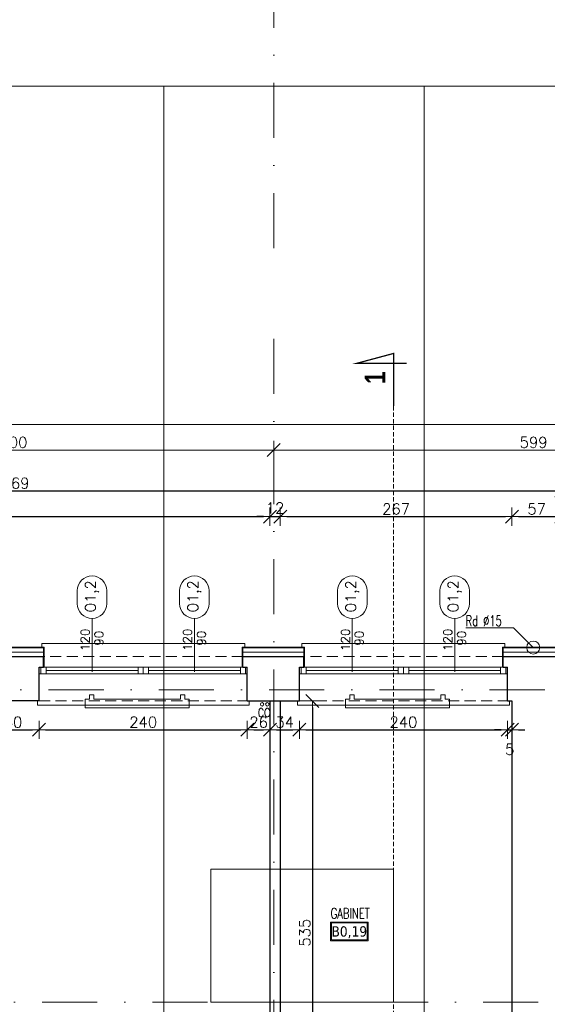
# Model space of a CAD drawing. Header units: millimetres. Extents: x 23192 to 177760, y -399809 to -79279.
# Tile 169 of 256: x 52299 to 52907, y -194342 to -193206. Entities that reach past the tile are written whole.
import ezdxf
from ezdxf.enums import TextEntityAlignment as Align

# ---------------------------------------------------------------- set-up
doc = ezdxf.new("R2010")
doc.units = ezdxf.units.MM
for name, pattern in [('CARKOVANA', [7.5, 5, -2.5]), ('DASHDOT', [25.4, 12.7, -6.35, 0, -6.35]), ('HIDDEN', [9.525, 6.35, -3.175])]:
    doc.linetypes.add(name, pattern=pattern)
doc.layers.get('0').update_dxf_attribs({"lineweight": 0})
for name, color, linetype, lineweight in [('!! 0_ Istn-okna', 6, 'Continuous', 13), ('!! 0_ Istn-sciany', 3, 'Continuous', 30), ('!! 0_ Istn-widok', 1, 'Continuous', 15), ('!! 0_ Opis', 8, 'Continuous', 13), ('!! 0_Istn-armatura', 6, 'Continuous', 9), ('!! 0_Istn-cienka', 4, 'Continuous', 9), ('!! 0_Opis_okna', 8, 'Continuous', 15), ('!! 0_Opis_pom', 9, 'Continuous', 13), ('!! 0_Osie', 1, 'DASHDOT', 13), ('!! 1_ tynk zewn  - nowy', 21, 'Continuous', 20), ('!! 2_ remont Ocieplenie', 4, 'ZIGZAG', 5), ('!! wymiary osi', 250, 'Continuous', 9), ('0-osie-liniA', 14, 'DASHDOT', 5)]:
    doc.layers.add(name, color=color, linetype=linetype, lineweight=lineweight)
doc.layers.add('!! 0_Istn-grzejniki', color=7, linetype='Continuous', lineweight=0, plot=False)
doc.layers.add('!! 0_ramki', color=66, linetype='Continuous', lineweight=9, plot=False)
doc.layers.add('!! 1_Wyburzenia', color=252, linetype='CARKOVANA', lineweight=13, true_color=0x696969)
doc.styles.add('ARCHETYP', font='romans.shx', dxfattribs={"height": 15})
doc.styles.add('ARIAL', font='tahoma.ttf')
doc.styles.add('STYLE7', font='ARIALNB.TTF')
doc.styles.add('TXT', font='simplex.shx')
doc.linetypes.add('ZIGZAG', pattern='A,0.00254,-5.08,[131,ltypeshp.shx,S=5.08,R=0,X=-5.08,Y=0],-10.16,[131,ltypeshp.shx,S=5.08,R=180,X=5.08,Y=0],-5.08', length=20.32254)
doc.dimstyles.new('DIM50', dxfattribs={"dimscale": 5, "dimtxt": 2.5, "dimasz": 1.5, "dimexe": 0, "dimexo": 0, "dimgap": 0.5, "dimtad": 1, "dimdec": 4, "dimrnd": 0.5, "dimdsep": 46, "dimtxsty": 'TXT', "dimblk1": 'TICK1', "dimblk2": 'TICK1', "dimsah": 1, "dimcen": 0, "dimse1": 1, "dimse2": 1, "dimclrd": 1, "dimclre": 7, "dimclrt": 9, "dimadec": 0, "dimazin": 0, "dimtfac": 1, "dimtdec": 4, "dimtmove": 2, "dimatfit": 3, "dimldrblk": 'TICK1', "dimfxl": 1, "dimtolj": 1, "dimarcsym": 0})

# ---------------------------------------------------------------- blocks, each defined once
blk = doc.blocks.new('TICK1')
at = {"color": 2}
blk.add_line((-1, -1), (1, 1), dxfattribs=at)
at = {"color": 0}
for p, q in [((0, 0), (-1, 0)), ((0, -1.4), (0, 1.4))]:
    blk.add_line(p, q, dxfattribs=at)
blk = doc.blocks.new('*D3755')
at = {"layer": '!! wymiary osi', "color": 1, "lineweight": -2, "transparency": 16777216}
blk.add_line((48925.2, -193735.9), (54984.2, -193735.9), dxfattribs=at)
at = {"layer": 'DEFPOINTS', "color": 0, "transparency": 16777216}
for p in [(48917.7, -193635.5), (54991.7, -193635.5), (54991.7, -193735.9)]:
    blk.add_point(p, dxfattribs=at)
at = {"layer": '!! wymiary osi', "color": 1, "lineweight": -2, "transparency": 16777216, "xscale": 7.5, "yscale": 7.5, "zscale": 7.5, "rotation": 180}
blk.add_blockref('TICK1', (48917.7, -193735.9), dxfattribs=at)
at = {"layer": '!! wymiary osi', "color": 1, "lineweight": -2, "transparency": 16777216, "xscale": 7.5, "yscale": 7.5, "zscale": 7.5}
blk.add_blockref('TICK1', (54991.7, -193735.9), dxfattribs=at)
at = {"layer": '!! wymiary osi', "color": 9, "transparency": 16777216, "insert": (51954.7, -193727.1), "char_height": 12.5, "attachment_point": 5, "style": 'TXT'}
blk.add_mtext('\\A1;6074', dxfattribs=at)
blk = doc.blocks.new('*D3759')
at = {"layer": '!! wymiary osi', "color": 1, "lineweight": -2, "transparency": 16777216}
blk.add_line((51999.7, -193765.3), (52584.7, -193765.3), dxfattribs=at)
at = {"layer": 'DEFPOINTS', "color": 0, "transparency": 16777216}
for p in [(51992.2, -193765.3), (52592.2, -193765.3), (52592.2, -193765.3)]:
    blk.add_point(p, dxfattribs=at)
at = {"layer": '!! wymiary osi', "color": 1, "lineweight": -2, "transparency": 16777216, "xscale": 7.5, "yscale": 7.5, "zscale": 7.5, "rotation": 180}
blk.add_blockref('TICK1', (51992.2, -193765.3), dxfattribs=at)
at = {"layer": '!! wymiary osi', "color": 1, "lineweight": -2, "transparency": 16777216, "xscale": 7.5, "yscale": 7.5, "zscale": 7.5}
blk.add_blockref('TICK1', (52592.2, -193765.3), dxfattribs=at)
at = {"layer": '!! wymiary osi', "color": 9, "transparency": 16777216, "insert": (52292.2, -193756.5), "char_height": 12.5, "attachment_point": 5, "style": 'TXT'}
blk.add_mtext('\\A1;600', dxfattribs=at)
blk = doc.blocks.new('*D3760')
at = {"layer": '!! wymiary osi', "color": 1, "lineweight": -2, "transparency": 16777216}
blk.add_line((52599.7, -193765.3), (53183.7, -193765.3), dxfattribs=at)
at = {"layer": 'DEFPOINTS', "color": 0, "transparency": 16777216}
for p in [(52592.2, -193765.3), (53191.2, -193765.3), (53191.2, -193765.3)]:
    blk.add_point(p, dxfattribs=at)
at = {"layer": '!! wymiary osi', "color": 1, "lineweight": -2, "transparency": 16777216, "xscale": 7.5, "yscale": 7.5, "zscale": 7.5, "rotation": 180}
blk.add_blockref('TICK1', (52592.2, -193765.3), dxfattribs=at)
at = {"layer": '!! wymiary osi', "color": 1, "lineweight": -2, "transparency": 16777216, "xscale": 7.5, "yscale": 7.5, "zscale": 7.5}
blk.add_blockref('TICK1', (53191.2, -193765.3), dxfattribs=at)
at = {"layer": '!! wymiary osi', "color": 9, "transparency": 16777216, "insert": (52891.7, -193756.5), "char_height": 12.5, "attachment_point": 5, "style": 'TXT'}
blk.add_mtext('\\A1;599', dxfattribs=at)
blk = doc.blocks.new('BLOK OSIE A-B PN')
at = {"layer": '0-osie-liniA', "ltscale": 5}
blk.add_lwpolyline([(52592.2, -182063), (52592.2, -184306.7)], dxfattribs=at)
blk = doc.blocks.new('*D2241')
at = {"layer": '!! wymiary osi', "color": 1, "lineweight": -2, "transparency": 16777216}
blk.add_line((51662.2, -193749.3), (52916.2, -193749.3), dxfattribs=at)
at = {"layer": 'DEFPOINTS', "color": 0, "transparency": 16777216}
for p in [(52923.7, -193749.3), (51654.7, -193904.6), (52923.7, -193904.6)]:
    blk.add_point(p, dxfattribs=at)
at = {"layer": '!! wymiary osi', "color": 1, "lineweight": -2, "transparency": 16777216, "xscale": 7.5, "yscale": 7.5, "zscale": 7.5, "rotation": 180}
blk.add_blockref('TICK1', (51654.7, -193749.3), dxfattribs=at)
at = {"layer": '!! wymiary osi', "color": 1, "lineweight": -2, "transparency": 16777216, "xscale": 7.5, "yscale": 7.5, "zscale": 7.5}
blk.add_blockref('TICK1', (52923.7, -193749.3), dxfattribs=at)
at = {"layer": '!! wymiary osi', "color": 9, "transparency": 16777216, "insert": (52289.2, -193740.6), "char_height": 12.5, "attachment_point": 5, "style": 'TXT'}
blk.add_mtext('\\A1;1269', dxfattribs=at)
blk = doc.blocks.new('*D2260')
at = {"layer": '!! wymiary osi', "color": 1, "lineweight": -2, "transparency": 16777216}
blk.add_line((51711.2, -193779.1), (52580.2, -193779.1), dxfattribs=at)
at = {"layer": 'DEFPOINTS', "color": 0, "transparency": 16777216}
for p in [(52587.7, -193779.1), (52587.7, -194314.1), (51703.7, -194326.6)]:
    blk.add_point(p, dxfattribs=at)
at = {"layer": '!! wymiary osi', "color": 1, "lineweight": -2, "transparency": 16777216, "xscale": 7.5, "yscale": 7.5, "zscale": 7.5, "rotation": 180}
blk.add_blockref('TICK1', (51703.7, -193779.1), dxfattribs=at)
at = {"layer": '!! wymiary osi', "color": 1, "lineweight": -2, "transparency": 16777216, "xscale": 7.5, "yscale": 7.5, "zscale": 7.5}
blk.add_blockref('TICK1', (52587.7, -193779.1), dxfattribs=at)
at = {"layer": '!! wymiary osi', "color": 9, "transparency": 16777216, "insert": (52145.7, -193770.4), "char_height": 12.5, "attachment_point": 5, "style": 'TXT'}
blk.add_mtext('\\A1;884', dxfattribs=at)
blk = doc.blocks.new('*D2261')
at = {"layer": '!! wymiary osi', "color": 1, "lineweight": -2, "transparency": 16777216}
for p, q in [((52580.2, -193779.1), (52572.7, -193779.1)), ((52587.7, -193779.1), (52599.7, -193779.1)), ((52607.2, -193779.1), (52614.7, -193779.1))]:
    blk.add_line(p, q, dxfattribs=at)
at = {"layer": 'DEFPOINTS', "color": 0, "transparency": 16777216}
for p in [(52599.7, -193779.1), (52587.7, -194314.1), (52599.7, -194314.1)]:
    blk.add_point(p, dxfattribs=at)
at = {"layer": '!! wymiary osi', "color": 1, "lineweight": -2, "transparency": 16777216, "xscale": 7.5, "yscale": 7.5, "zscale": 7.5}
blk.add_blockref('TICK1', (52587.7, -193779.1), dxfattribs=at)
at = {"layer": '!! wymiary osi', "color": 1, "lineweight": -2, "transparency": 16777216, "xscale": 7.5, "yscale": 7.5, "zscale": 7.5, "rotation": 180}
blk.add_blockref('TICK1', (52599.7, -193779.1), dxfattribs=at)
at = {"layer": '!! wymiary osi', "color": 9, "transparency": 16777216, "insert": (52593.7, -193769.1), "char_height": 12.5, "attachment_point": 5, "style": 'TXT'}
blk.add_mtext('\\A1;12', dxfattribs=at)
blk = doc.blocks.new('*D2262')
at = {"layer": '!! wymiary osi', "color": 1, "lineweight": -2, "transparency": 16777216}
blk.add_line((52607.2, -193779.1), (52859.2, -193779.1), dxfattribs=at)
at = {"layer": 'DEFPOINTS', "color": 0, "transparency": 16777216}
for p in [(52866.7, -193779.1), (52866.7, -193966.6), (52599.7, -194314.1)]:
    blk.add_point(p, dxfattribs=at)
at = {"layer": '!! wymiary osi', "color": 1, "lineweight": -2, "transparency": 16777216, "xscale": 7.5, "yscale": 7.5, "zscale": 7.5, "rotation": 180}
blk.add_blockref('TICK1', (52599.7, -193779.1), dxfattribs=at)
at = {"layer": '!! wymiary osi', "color": 1, "lineweight": -2, "transparency": 16777216, "xscale": 7.5, "yscale": 7.5, "zscale": 7.5}
blk.add_blockref('TICK1', (52866.7, -193779.1), dxfattribs=at)
at = {"layer": '!! wymiary osi', "color": 9, "transparency": 16777216, "insert": (52733.2, -193770.4), "char_height": 12.5, "attachment_point": 5, "style": 'TXT'}
blk.add_mtext('\\A1;267', dxfattribs=at)
blk = doc.blocks.new('*D2414')
at = {"layer": '!! wymiary osi', "color": 1, "lineweight": -2, "transparency": 16777216}
blk.add_line((52269.2, -194025), (52314.2, -194025), dxfattribs=at)
at = {"layer": 'DEFPOINTS', "color": 0, "transparency": 16777216}
for p in [(52261.7, -193991.6), (52321.7, -193991.6), (52321.7, -194025)]:
    blk.add_point(p, dxfattribs=at)
at = {"layer": '!! wymiary osi', "color": 1, "lineweight": -2, "transparency": 16777216, "xscale": 7.5, "yscale": 7.5, "zscale": 7.5, "rotation": 180}
blk.add_blockref('TICK1', (52261.7, -194025), dxfattribs=at)
at = {"layer": '!! wymiary osi', "color": 1, "lineweight": -2, "transparency": 16777216, "xscale": 7.5, "yscale": 7.5, "zscale": 7.5}
blk.add_blockref('TICK1', (52321.7, -194025), dxfattribs=at)
at = {"layer": '!! wymiary osi', "color": 9, "transparency": 16777216, "insert": (52291.7, -194016.2), "char_height": 12.5, "attachment_point": 5, "style": 'TXT'}
blk.add_mtext('\\A1;60', dxfattribs=at)
blk = doc.blocks.new('*D2415')
at = {"layer": '!! wymiary osi', "color": 1, "lineweight": -2, "transparency": 16777216}
blk.add_line((52329.2, -194025), (52554.2, -194025), dxfattribs=at)
at = {"layer": 'DEFPOINTS', "color": 0, "transparency": 16777216}
for p in [(52321.7, -193991.6), (52561.7, -193991.6), (52561.7, -194025)]:
    blk.add_point(p, dxfattribs=at)
at = {"layer": '!! wymiary osi', "color": 1, "lineweight": -2, "transparency": 16777216, "xscale": 7.5, "yscale": 7.5, "zscale": 7.5, "rotation": 180}
blk.add_blockref('TICK1', (52321.7, -194025), dxfattribs=at)
at = {"layer": '!! wymiary osi', "color": 1, "lineweight": -2, "transparency": 16777216, "xscale": 7.5, "yscale": 7.5, "zscale": 7.5}
blk.add_blockref('TICK1', (52561.7, -194025), dxfattribs=at)
at = {"layer": '!! wymiary osi', "color": 9, "transparency": 16777216, "insert": (52441.7, -194016.2), "char_height": 12.5, "attachment_point": 5, "style": 'TXT'}
blk.add_mtext('\\A1;240', dxfattribs=at)
blk = doc.blocks.new('*D2416')
at = {"layer": '!! wymiary osi', "color": 1, "lineweight": -2, "transparency": 16777216}
blk.add_line((52569.2, -194025), (52580.2, -194025), dxfattribs=at)
at = {"layer": 'DEFPOINTS', "color": 0, "transparency": 16777216}
for p in [(52561.7, -193991.6), (52587.7, -193991.6), (52587.7, -194025)]:
    blk.add_point(p, dxfattribs=at)
at = {"layer": '!! wymiary osi', "color": 1, "lineweight": -2, "transparency": 16777216, "xscale": 7.5, "yscale": 7.5, "zscale": 7.5, "rotation": 180}
blk.add_blockref('TICK1', (52561.7, -194025), dxfattribs=at)
at = {"layer": '!! wymiary osi', "color": 1, "lineweight": -2, "transparency": 16777216, "xscale": 7.5, "yscale": 7.5, "zscale": 7.5}
blk.add_blockref('TICK1', (52587.7, -194025), dxfattribs=at)
at = {"layer": '!! wymiary osi', "color": 9, "transparency": 16777216, "insert": (52574.7, -194016.2), "char_height": 12.5, "attachment_point": 5, "style": 'TXT'}
blk.add_mtext('\\A1;26', dxfattribs=at)
blk = doc.blocks.new('*D2417')
at = {"layer": '!! wymiary osi', "color": 1, "lineweight": -2, "transparency": 16777216}
blk.add_line((52595.2, -194025), (52614.2, -194025), dxfattribs=at)
at = {"layer": 'DEFPOINTS', "color": 0, "transparency": 16777216}
for p in [(52587.7, -193991.6), (52621.7, -193991.6), (52621.7, -194025)]:
    blk.add_point(p, dxfattribs=at)
at = {"layer": '!! wymiary osi', "color": 1, "lineweight": -2, "transparency": 16777216, "xscale": 7.5, "yscale": 7.5, "zscale": 7.5, "rotation": 180}
blk.add_blockref('TICK1', (52587.7, -194025), dxfattribs=at)
at = {"layer": '!! wymiary osi', "color": 1, "lineweight": -2, "transparency": 16777216, "xscale": 7.5, "yscale": 7.5, "zscale": 7.5}
blk.add_blockref('TICK1', (52621.7, -194025), dxfattribs=at)
at = {"layer": '!! wymiary osi', "color": 9, "transparency": 16777216, "insert": (52604.7, -194016.2), "char_height": 12.5, "attachment_point": 5, "style": 'TXT'}
blk.add_mtext('\\A1;34', dxfattribs=at)
blk = doc.blocks.new('*D2418')
at = {"layer": '!! wymiary osi', "color": 1, "lineweight": -2, "transparency": 16777216}
blk.add_line((52629.2, -194025), (52854.2, -194025), dxfattribs=at)
at = {"layer": 'DEFPOINTS', "color": 0, "transparency": 16777216}
for p in [(52621.7, -193991.6), (52861.7, -193991.6), (52861.7, -194025)]:
    blk.add_point(p, dxfattribs=at)
at = {"layer": '!! wymiary osi', "color": 1, "lineweight": -2, "transparency": 16777216, "xscale": 7.5, "yscale": 7.5, "zscale": 7.5, "rotation": 180}
blk.add_blockref('TICK1', (52621.7, -194025), dxfattribs=at)
at = {"layer": '!! wymiary osi', "color": 1, "lineweight": -2, "transparency": 16777216, "xscale": 7.5, "yscale": 7.5, "zscale": 7.5}
blk.add_blockref('TICK1', (52861.7, -194025), dxfattribs=at)
at = {"layer": '!! wymiary osi', "color": 9, "transparency": 16777216, "insert": (52741.7, -194016.2), "char_height": 12.5, "attachment_point": 5, "style": 'TXT'}
blk.add_mtext('\\A1;240', dxfattribs=at)
blk = doc.blocks.new('*D2419')
at = {"layer": '!! wymiary osi', "color": 1, "lineweight": -2, "transparency": 16777216}
for p, q in [((52854.2, -194025), (52846.7, -194025)), ((52861.7, -194025), (52866.7, -194025)), ((52874.2, -194025), (52881.7, -194025))]:
    blk.add_line(p, q, dxfattribs=at)
at = {"layer": 'DEFPOINTS', "color": 0, "transparency": 16777216}
for p in [(52861.7, -193991.6), (52866.7, -193991.6), (52866.7, -194025)]:
    blk.add_point(p, dxfattribs=at)
at = {"layer": '!! wymiary osi', "color": 1, "lineweight": -2, "transparency": 16777216, "xscale": 7.5, "yscale": 7.5, "zscale": 7.5}
blk.add_blockref('TICK1', (52861.7, -194025), dxfattribs=at)
at = {"layer": '!! wymiary osi', "color": 1, "lineweight": -2, "transparency": 16777216, "xscale": 7.5, "yscale": 7.5, "zscale": 7.5, "rotation": 180}
blk.add_blockref('TICK1', (52866.7, -194025), dxfattribs=at)
at = {"layer": '!! wymiary osi', "color": 9, "transparency": 16777216, "insert": (52864.2, -194047.5), "char_height": 12.5, "attachment_point": 5, "style": 'TXT'}
blk.add_mtext('\\A1;5', dxfattribs=at)
blk = doc.blocks.new('*D2439')
at = {"layer": '!! wymiary osi', "color": 1, "lineweight": -2, "transparency": 16777216}
blk.add_line((52636.8, -193999.1), (52636.8, -194519.1), dxfattribs=at)
at = {"layer": 'DEFPOINTS', "color": 0, "transparency": 16777216}
for p in [(52599.7, -193991.6), (52599.7, -194526.6), (52636.8, -194526.6)]:
    blk.add_point(p, dxfattribs=at)
at = {"layer": '!! wymiary osi', "color": 1, "lineweight": -2, "transparency": 16777216, "xscale": 7.5, "yscale": 7.5, "zscale": 7.5}
for p, rotation in [((52636.8, -193991.6), 90), ((52636.8, -194526.6), 270)]:
    blk.add_blockref('TICK1', p, dxfattribs=dict(at, rotation=rotation))
at = {"layer": '!! wymiary osi', "color": 9, "transparency": 16777216, "insert": (52628, -194259.1), "char_height": 12.5, "attachment_point": 5, "rotation": 90, "style": 'TXT'}
blk.add_mtext('\\A1;535', dxfattribs=at)
blk = doc.blocks.new('*D2624')
at = {"layer": '!! wymiary osi', "color": 1, "lineweight": -2, "transparency": 16777216}
blk.add_line((52874.2, -193779.1), (52916.2, -193779.1), dxfattribs=at)
at = {"layer": 'DEFPOINTS', "color": 0, "transparency": 16777216}
for p in [(52923.7, -193779.1), (52923.7, -193915.6), (52866.7, -193966.6)]:
    blk.add_point(p, dxfattribs=at)
at = {"layer": '!! wymiary osi', "color": 1, "lineweight": -2, "transparency": 16777216, "xscale": 7.5, "yscale": 7.5, "zscale": 7.5, "rotation": 180}
blk.add_blockref('TICK1', (52866.7, -193779.1), dxfattribs=at)
at = {"layer": '!! wymiary osi', "color": 1, "lineweight": -2, "transparency": 16777216, "xscale": 7.5, "yscale": 7.5, "zscale": 7.5}
blk.add_blockref('TICK1', (52923.7, -193779.1), dxfattribs=at)
at = {"layer": '!! wymiary osi', "color": 9, "transparency": 16777216, "insert": (52895.2, -193770.4), "char_height": 12.5, "attachment_point": 5, "style": 'TXT'}
blk.add_mtext('\\A1;57', dxfattribs=at)
blk = doc.blocks.new('oznaczenie przekroi')
at = {"layer": '!! 0_ Opis', "color": 2, "const_width": 1.44}
blk.add_lwpolyline([(88789.9, -193651.7), (88789.9, -193590.9), (88747.9, -193602.2), (88805.1, -193602.2)], dxfattribs=at)
blk.add_lwpolyline([(88789.9, -193651.7), (88789.9, -193590.9), (88747.9, -193602.2), (88805.1, -193602.2)], dxfattribs=at)
at = {"layer": '!! 1_Wyburzenia'}
blk.add_lwpolyline([(88789.9, -193651.7), (88789.9, -199799.7)], dxfattribs=at)
at = {"layer": '!! 0_ Opis', "color": 9, "style": 'STYLE7', "text_generation_flag": 6, "width": 0.95}
blk.add_text('1', height=24, rotation=270, dxfattribs=at).set_placement((88780.5, -193626.1))
blk = doc.blocks.new('1_ok-opis')
blk.add_line((0, 111.6), (0, 50))
for points in [[(-17, 128.6), (-17, 143.6)], [(17, 128.6), (17, 143.6)]]:
    blk.add_lwpolyline(points)
for centre, start, end in [((0, 143.6), 0, 180), ((0, 128.6), 180, 0)]:
    blk.add_arc(centre, 17, start, end)
at = {"style": 'ARCHETYP'}
for tag, height, rotation, p in [('NR', 12, 90, (0, 136.9)), ('NR', 12, 270, (0, 136.9)), ('SZEROKOŚĆ', 10, 90, (-8, 78.3)), ('WYSOKOŚĆ', 10, 270, (-8, 78.3)), ('WYSOKOŚĆ', 10, 90, (8, 78.3)), ('SZEROKOŚĆ', 10, 270, (8, 78.3))]:
    blk.add_attdef(tag, text='', height=height, rotation=rotation, dxfattribs=at).set_placement(p, align=Align.MIDDLE)
blk = doc.blocks.new('BLOK OSI')
at = {"layer": '0-osie-liniA', "ltscale": 5}
for points in [[(52592.21142, -193637.0088), (52592.21142, -199860.81919)], [(51570.03302, -194041.7797), (53810.60983, -194041.7797)], [(48639.33021, -194402.0883), (55424.2848, -194402.0883)]]:
    blk.add_lwpolyline(points, dxfattribs=at)
at = {"layer": '!! wymiary osi'}
dim = blk.add_aligned_dim(p1=(48917.71142, -193635.47368), p2=(54991.71142, -193635.47368), distance=-100.4179, dimstyle='DIM50', dxfattribs=at)
dim.commit()
dim.dimension.update_dxf_attribs({"geometry": '*D3755', "text_midpoint": (51954.71142, -193727.14158)})
for base, p1, p2, picture, middle in [((52592.21142, -193765.29711), (51992.21142, -193765.29711), (52592.21142, -193765.29711), '*D3759', (52292.21142, -193756.54711)), ((53191.21142, -193765.29711), (52592.21142, -193765.29711), (53191.21142, -193765.29711), '*D3760', (52891.71142, -193756.54711))]:
    dim = blk.add_linear_dim(base=base, p1=p1, p2=p2, dimstyle='DIM50', dxfattribs=at)
    dim.commit()
    dim.dimension.update_dxf_attribs({"geometry": picture, "text_midpoint": middle})

msp = doc.modelspace()

# ---------------------------------------------------------------- linework, layer by layer
at = {"layer": '!! 0_ Istn-okna'}
for points in [[(52321.71142, -193952.5883), (52561.71142, -193952.5883)], [(52329.71142, -193956.5883), (52435.71142, -193956.5883)], [(52447.71142, -193956.5883), (52553.71142, -193956.5883)], [(52621.71142, -193952.5883), (52861.71142, -193952.5883)], [(52629.71142, -193956.5883), (52735.71142, -193956.5883)], [(52747.71142, -193956.5883), (52853.71142, -193956.5883)], [(52321.71142, -193960.5883), (52561.71142, -193960.5883)], [(52621.71142, -193960.5883), (52861.71142, -193960.5883)]]:
    msp.add_lwpolyline(points, dxfattribs=at)
for points in [[(52323.71142, -193952.5883), (52329.71142, -193952.5883), (52329.71142, -193960.5883), (52323.71142, -193960.5883)], [(52435.71142, -193952.5883), (52441.71142, -193952.5883), (52441.71142, -193960.5883), (52435.71142, -193960.5883)], [(52441.71142, -193952.5883), (52447.71142, -193952.5883), (52447.71142, -193960.5883), (52441.71142, -193960.5883)], [(52553.71142, -193952.5883), (52559.71142, -193952.5883), (52559.71142, -193960.5883), (52553.71142, -193960.5883)], [(52623.71142, -193952.5883), (52629.71142, -193952.5883), (52629.71142, -193960.5883), (52623.71142, -193960.5883)], [(52735.71142, -193952.5883), (52741.71142, -193952.5883), (52741.71142, -193960.5883), (52735.71142, -193960.5883)], [(52741.71142, -193952.5883), (52747.71142, -193952.5883), (52747.71142, -193960.5883), (52741.71142, -193960.5883)], [(52853.71142, -193952.5883), (52859.71142, -193952.5883), (52859.71142, -193960.5883), (52853.71142, -193960.5883)]]:
    msp.add_lwpolyline(points, close=True, dxfattribs=at)
at = {"layer": '!! 0_ Istn-sciany'}
for points in [[(52256.71142, -193940.5883), (52326.71142, -193940.5883)], [(52326.71142, -193952.5883), (52326.71142, -193940.5883)], [(52326.71142, -193952.5883), (52326.71142, -193940.5883)], [(52556.71142, -193940.5883), (52626.71142, -193940.5883)], [(52556.71142, -193952.5883), (52556.71142, -193940.5883)], [(52556.71142, -193952.5883), (52556.71142, -193940.5883)], [(52626.71142, -193952.5883), (52626.71142, -193940.5883)], [(52626.71142, -193952.5883), (52626.71142, -193940.5883)], [(52856.71142, -193940.5883), (52923.71142, -193940.5883)], [(52856.71142, -193952.5883), (52856.71142, -193940.5883)], [(52856.71142, -193952.5883), (52856.71142, -193940.5883)], [(52321.71142, -193952.5883), (52326.71142, -193952.5883)], [(52321.71142, -193991.5883), (52321.71142, -193952.5883)], [(52556.71142, -193952.5883), (52561.71142, -193952.5883)], [(52561.71142, -193991.5883), (52561.71142, -193952.5883)], [(52621.71142, -193952.5883), (52626.71142, -193952.5883)], [(52621.71142, -193991.5883), (52621.71142, -193952.5883)], [(52856.71142, -193952.5883), (52861.71142, -193952.5883)], [(52861.71142, -193991.5883), (52861.71142, -193952.5883)], [(52321.71142, -193991.5883), (52261.71142, -193991.5883)], [(52561.71142, -193991.5883), (52621.71142, -193991.5883)], [(52587.71142, -193991.5883), (52587.71142, -194526.5883)], [(52599.71142, -193991.5883), (52599.71142, -194526.5883)], [(52861.71142, -193991.5883), (52866.71142, -193991.5883)], [(52866.71142, -193991.5883), (52866.71142, -194351.5883)]]:
    msp.add_lwpolyline(points, dxfattribs=at)
at = {"layer": '!! 0_ Istn-widok'}
for points in [[(52558.71142, -193925.5883), (52324.71142, -193925.5883)], [(52324.71142, -193930.5883), (52324.71142, -193925.5883)], [(52558.71142, -193930.5883), (52558.71142, -193925.5883)], [(52858.71142, -193925.5883), (52624.71142, -193925.5883)], [(52624.71142, -193930.5883), (52624.71142, -193925.5883)], [(52858.71142, -193930.5883), (52858.71142, -193925.5883)], [(52319.71142, -193991.5883), (52319.71142, -193996.5883)], [(52563.71142, -193991.5883), (52563.71142, -193996.5883)], [(52587.71142, -193991.5883), (52599.71142, -193991.5883)], [(52619.71142, -193991.5883), (52619.71142, -193996.5883)], [(52863.71142, -193991.5883), (52863.71142, -193996.5883)], [(52319.71142, -193996.5883), (52563.71142, -193996.5883)], [(52619.71142, -193996.5883), (52863.71142, -193996.5883)]]:
    msp.add_lwpolyline(points, dxfattribs=at)
msp.add_circle((52891.21802, -193930.0883), 7.5, dxfattribs=at)
at = {"layer": '!! 0_ Opis'}
for points in [[(52868.58082, -193907.4511), (52813.69548, -193907.4511)], [(52868.58082, -193907.4511), (52891.21802, -193930.0883)]]:
    msp.add_lwpolyline(points, dxfattribs=at)
at = {"layer": '!! 0_Istn-armatura'}
for centre in [(52578.71142, -193995.5883), (52584.71142, -193995.5883)]:
    msp.add_circle(centre, 2, dxfattribs=at)
at = {"layer": '!! 0_Istn-cienka', "linetype": 'HIDDEN', "ltscale": 2}
for points in [[(52556.71142, -193940.5883), (52326.71142, -193940.5883)], [(52856.71142, -193940.5883), (52626.71142, -193940.5883)], [(52321.71142, -193991.5883), (52561.71142, -193991.5883)], [(52621.71142, -193991.5883), (52861.71142, -193991.5883)]]:
    msp.add_lwpolyline(points, dxfattribs=at)
at = {"layer": '!! 0_Istn-grzejniki'}
for points in [[(52489.71142, -193984.5883), (52489.71142, -193989.5883), (52494.71142, -193989.5883), (52494.71142, -193999.5883), (52374.71142, -193999.5883), (52374.71142, -193989.5883), (52379.71142, -193989.5883), (52379.71142, -193984.5883), (52384.71142, -193984.5883), (52384.71142, -193989.5883), (52484.71142, -193989.5883), (52484.71142, -193984.5883)], [(52789.71142, -193984.5883), (52789.71142, -193989.5883), (52794.71142, -193989.5883), (52794.71142, -193999.5883), (52674.71142, -193999.5883), (52674.71142, -193989.5883), (52679.71142, -193989.5883), (52679.71142, -193984.5883), (52684.71142, -193984.5883), (52684.71142, -193989.5883), (52784.71142, -193989.5883), (52784.71142, -193984.5883)]]:
    msp.add_lwpolyline(points, close=True, dxfattribs=at)
at = {"layer": '!! 0_Opis_pom', "ltscale": 0.7}
for points in [[(52657.4494, -194268.43204), (52700.9694, -194268.43204), (52700.9694, -194246.67204), (52657.4494, -194246.67204)], [(52658.5374, -194267.34404), (52699.8814, -194267.34404), (52699.8814, -194247.76004), (52658.5374, -194247.76004)]]:
    msp.add_lwpolyline(points, close=True, dxfattribs=at)
at = {"layer": '!! 0_ramki'}
for points in [[(48565.42916, -193282.57641), (52765.42916, -193282.57641), (52765.42916, -196252.57641), (48565.42916, -196252.57641)], [(52465.42916, -193282.57641), (56665.42916, -193282.57641), (56665.42916, -196252.57641), (52465.42916, -196252.57641)], [(52519.78298, -194185.54833), (52730.37796, -194185.54833), (52730.37796, -194339.0883), (52519.78298, -194339.0883)]]:
    msp.add_lwpolyline(points, close=True, dxfattribs=at)
at = {"layer": '!! 1_ tynk zewn  - nowy'}
for points in [[(52327.71142, -193929.5883), (52255.71142, -193929.5883)], [(52327.71142, -193930.5883), (52255.71142, -193930.5883)], [(52326.71142, -193940.5883), (52326.71142, -193929.5883)], [(52327.71142, -193952.5883), (52327.71142, -193929.5883)], [(52555.71142, -193952.5883), (52555.71142, -193929.5883)], [(52627.71142, -193929.5883), (52555.71142, -193929.5883)], [(52627.71142, -193930.5883), (52555.71142, -193930.5883)], [(52556.71142, -193940.5883), (52556.71142, -193929.5883)], [(52626.71142, -193940.5883), (52626.71142, -193929.5883)], [(52627.71142, -193952.5883), (52627.71142, -193929.5883)], [(52923.71142, -193929.5883), (52855.71142, -193929.5883)], [(52855.71142, -193952.5883), (52855.71142, -193929.5883)], [(52923.71142, -193930.5883), (52855.71142, -193930.5883)], [(52856.71142, -193940.5883), (52856.71142, -193929.5883)]]:
    msp.add_lwpolyline(points, dxfattribs=at)
at = {"layer": '!! 2_ remont Ocieplenie', "linetype": 'ZIGZAG', "ltscale": 0.75}
for points in [[(52326.71142, -193935.5883), (52256.71142, -193935.5883)], [(52626.71142, -193935.5883), (52556.71142, -193935.5883)], [(52923.71142, -193935.5883), (52856.71142, -193935.5883)]]:
    msp.add_lwpolyline(points, dxfattribs=at)

# ---------------------------------------------------------------- block references
at = {"layer": '!! 0_Opis_okna'}
ref = msp.add_blockref('1_ok-opis', (52382.71142, -194008.11446), dxfattribs=at)
ref.add_attrib('WYSOKOŚĆ', '90', dxfattribs={"layer": '0', "height": 10, "rotation": 90, "style": 'ARCHETYP'}).set_placement((52390.71142, -193919.39405), align=Align.MIDDLE)
ref.add_attrib('SZEROKOŚĆ', '120', dxfattribs={"layer": '0', "height": 10, "rotation": 90, "style": 'ARCHETYP'}).set_placement((52374.71142, -193921.16751), align=Align.MIDDLE)
ref.add_attrib('NR', 'O1,2', dxfattribs={"layer": '0', "height": 12, "rotation": 90, "style": 'ARCHETYP'}).set_placement((52382.71142, -193871.21302), align=Align.MIDDLE)
ref = msp.add_blockref('1_ok-opis', (52500.71142, -194008.11446), dxfattribs=at)
ref.add_attrib('WYSOKOŚĆ', '90', dxfattribs={"layer": '0', "height": 10, "rotation": 90, "style": 'ARCHETYP'}).set_placement((52508.71142, -193919.39405), align=Align.MIDDLE)
ref.add_attrib('SZEROKOŚĆ', '120', dxfattribs={"layer": '0', "height": 10, "rotation": 90, "style": 'ARCHETYP'}).set_placement((52492.71142, -193921.16751), align=Align.MIDDLE)
ref.add_attrib('NR', 'O1,2', dxfattribs={"layer": '0', "height": 12, "rotation": 90, "style": 'ARCHETYP'}).set_placement((52500.71142, -193871.21302), align=Align.MIDDLE)
ref = msp.add_blockref('1_ok-opis', (52682.71142, -194008.11446), dxfattribs=at)
ref.add_attrib('WYSOKOŚĆ', '90', dxfattribs={"layer": '0', "height": 10, "rotation": 90, "style": 'ARCHETYP'}).set_placement((52690.71142, -193919.39405), align=Align.MIDDLE)
ref.add_attrib('SZEROKOŚĆ', '120', dxfattribs={"layer": '0', "height": 10, "rotation": 90, "style": 'ARCHETYP'}).set_placement((52674.71142, -193921.16751), align=Align.MIDDLE)
ref.add_attrib('NR', 'O1,2', dxfattribs={"layer": '0', "height": 12, "rotation": 90, "style": 'ARCHETYP'}).set_placement((52682.71142, -193871.21302), align=Align.MIDDLE)
ref = msp.add_blockref('1_ok-opis', (52800.71142, -194008.11446), dxfattribs=at)
ref.add_attrib('WYSOKOŚĆ', '90', dxfattribs={"layer": '0', "height": 10, "rotation": 90, "style": 'ARCHETYP'}).set_placement((52808.71142, -193919.39405), align=Align.MIDDLE)
ref.add_attrib('SZEROKOŚĆ', '120', dxfattribs={"layer": '0', "height": 10, "rotation": 90, "style": 'ARCHETYP'}).set_placement((52792.71142, -193921.16751), align=Align.MIDDLE)
ref.add_attrib('NR', 'O1,2', dxfattribs={"layer": '0', "height": 12, "rotation": 90, "style": 'ARCHETYP'}).set_placement((52800.71142, -193871.21302), align=Align.MIDDLE)
at = {"layer": '!! 0_Osie'}
msp.add_blockref('BLOK OSIE A-B PN', (0, -9182.23287), dxfattribs=at)
at = {"layer": '!! 1_Wyburzenia'}
msp.add_blockref('oznaczenie przekroi', (-36059.54271, 0), dxfattribs=at)
at = {"layer": '!! wymiary osi'}
msp.add_blockref('BLOK OSI', (0, 63), dxfattribs=at)

# ---------------------------------------------------------------- texts
at = {"layer": '!! 0_ Opis', "style": 'ARCHETYP', "width": 0.7}
msp.add_text('Rd %%C15', height=12, rotation=359.99999996, dxfattribs=at).set_placement((52813.33517, -193905.27771))
at = {"layer": '!! 0_Istn-armatura', "style": 'ARCHETYP', "width": 0.8}
msp.add_text('CO', height=10, rotation=0.00000004, dxfattribs=at).set_placement((52573.82958, -194010.22337))
at = {"layer": '!! 0_Opis_pom', "ltscale": 0.7, "style": 'TXT', "width": 0.7}
msp.add_text('GABINET', height=12, dxfattribs=at).set_placement((52680.32454, -194242.62572), align=Align.CENTER)
at = {"layer": '!! 0_Opis_pom', "ltscale": 0.7, "style": 'ARIAL'}
msp.add_attdef('B0,19', text='', height=11.968, dxfattribs=at).set_placement((52679.2094, -194257.55204), align=Align.MIDDLE_CENTER)

# ---------------------------------------------------------------- dimensions: what is measured, and where the dimension line sits
at = {"layer": '!! wymiary osi'}
for base, p1, p2, picture, middle in [((52923.71142, -193749.32362), (51654.71142, -193904.5883), (52923.71142, -193904.5883), '*D2241', (52289.21142, -193740.57362)), ((52587.71142, -193779.12584), (51703.71142, -194326.5883), (52587.71142, -194314.0883), '*D2260', (52145.71142, -193770.37584)), ((52599.71142, -193779.12584), (52587.71142, -194314.0883), (52599.71142, -194314.0883), '*D2261', (52593.71142, -193769.12584)), ((52866.71142, -193779.12584), (52599.71142, -194314.0883), (52866.71142, -193966.5883), '*D2262', (52733.21142, -193770.37584)), ((52923.71142, -193779.12584), (52866.71142, -193966.5883), (52923.71142, -193915.5883), '*D2624', (52895.21142, -193770.37584)), ((52321.71142, -194024.98081), (52261.71142, -193991.5883), (52321.71142, -193991.5883), '*D2414', (52291.71142, -194016.23081)), ((52561.71142, -194024.98081), (52321.71142, -193991.5883), (52561.71142, -193991.5883), '*D2415', (52441.71142, -194016.23081)), ((52587.71142, -194024.98081), (52561.71142, -193991.5883), (52587.71142, -193991.5883), '*D2416', (52574.71142, -194016.23081)), ((52621.71142, -194024.98081), (52587.71142, -193991.5883), (52621.71142, -193991.5883), '*D2417', (52604.71142, -194016.23081)), ((52861.71142, -194024.98081), (52621.71142, -193991.5883), (52861.71142, -193991.5883), '*D2418', (52741.71142, -194016.23081)), ((52866.71142, -194024.98081), (52861.71142, -193991.5883), (52866.71142, -193991.5883), '*D2419', (52864.21142, -194047.48081))]:
    dim = msp.add_linear_dim(base=base, p1=p1, p2=p2, dimstyle='DIM50', dxfattribs=at)
    dim.commit()
    dim.dimension.update_dxf_attribs({"geometry": picture, "text_midpoint": middle})
dim = msp.add_linear_dim(base=(52636.75858, -194526.5883), p1=(52599.71142, -193991.5883), p2=(52599.71142, -194526.5883), angle=90, dimstyle='DIM50', dxfattribs=at)
dim.commit()
dim.dimension.update_dxf_attribs({"geometry": '*D2439', "text_midpoint": (52628.00858, -194259.0883)})

doc.saveas('drawing.dxf')
